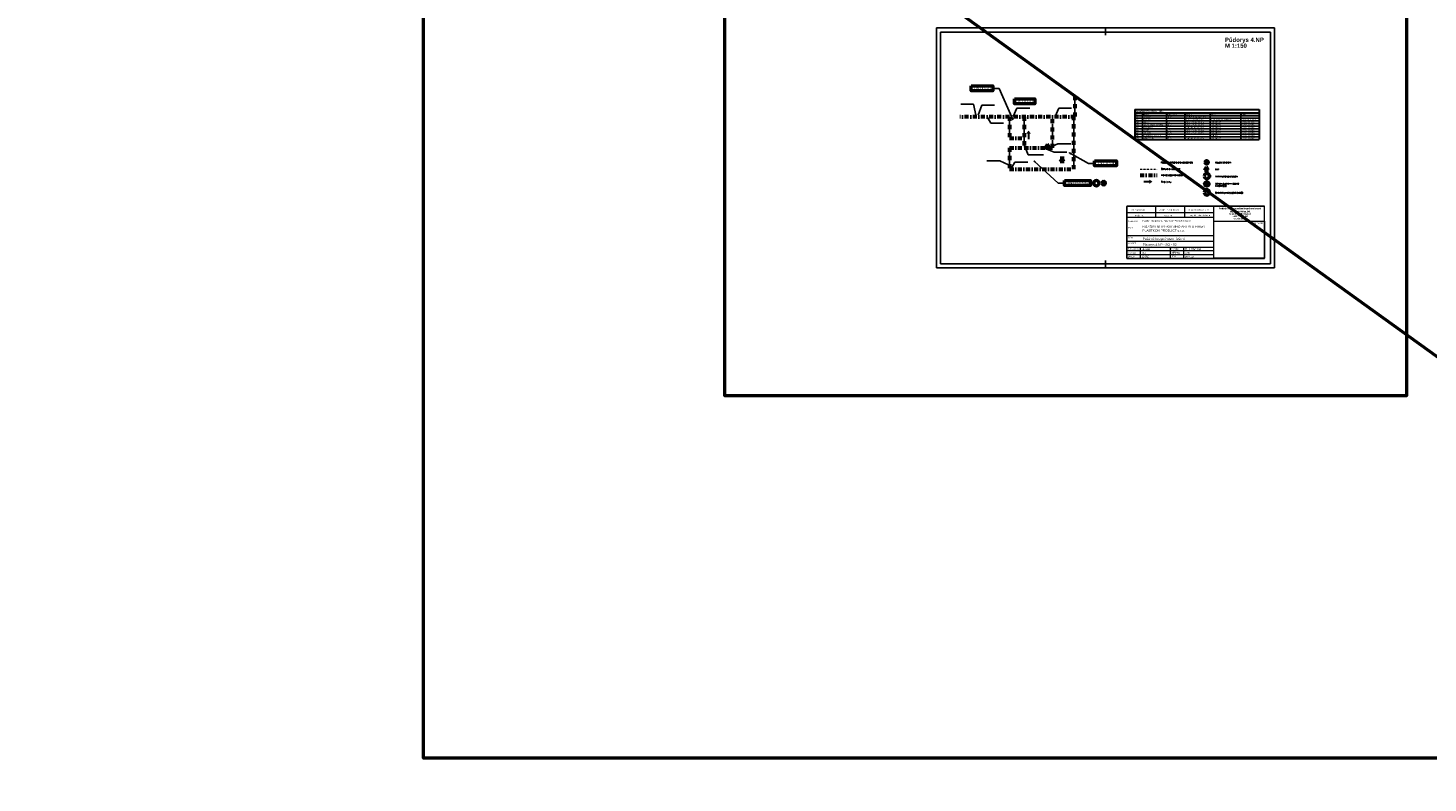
# Model space of a CAD drawing. Header units: millimetres. Extents: x 2886542 to 7567581, y -792623 to 134766.
# Tile 15 of 256: x 3597966 to 3858992, y -605056 to -464197. Entities that reach past the tile are written whole.
import ezdxf

# ---------------------------------------------------------------- set-up
doc = ezdxf.new("R2010")
doc.units = ezdxf.units.MM
for name, pattern in [('ACAD_ISO04W100', [30, 24, -3, 0, -3]), ('ACAD_ISO12W100', [21, 12, -3, 0, -3, 0, -3]), ('DASHDOTX2', [50.8, 25.4, -12.7, 0, -12.7])]:
    doc.linetypes.add(name, pattern=pattern)
doc.layers.add('CKTABULKY', color=7, linetype='Continuous', lineweight=25)
doc.layers.add('Text obecně', color=7, linetype='Continuous', lineweight=25)
doc.layers.add('LEGENDA', color=30, linetype='Continuous')
doc.layers.add('požárničina', color=10, linetype='Continuous')
doc.styles.add('ARIAL', font='arial.ttf')
doc.styles.add('ARIELCE', font='arialbd.ttf')
doc.styles.add('ROMANT', font='romant')
doc.styles.get("Standard").update_dxf_attribs({"font": 'arial.ttf'})
doc.styles.add('TABULKY', font='ic-simplex.shx', dxfattribs={"width": 0.8})
doc.dimstyles.new('úhlová', dxfattribs={"dimscale": 0.2, "dimtxt": 2.5, "dimasz": 1.5, "dimexe": 0, "dimexo": 3, "dimgap": 1, "dimtad": 1, "dimdec": 0, "dimzin": 0, "dimdsep": 46, "dimtxsty": 'ROMANT', "dimcen": 5, "dimclrd": 256, "dimclre": 256, "dimclrt": 7, "dimadec": 1, "dimazin": 0, "dimtfac": 1, "dimtdec": 0, "dimtix": 1, "dimtmove": 2, "dimatfit": 3, "dimfxl": 0, "dimtvp": 2, "dimtolj": 1, "dimtzin": 0, "dimarcsym": 0})

msp = doc.modelspace()

# ---------------------------------------------------------------- hatches: boundary and pattern name
at = {"layer": 'požárničina', "linetype": 'ACAD_ISO04W100', "lineweight": 50, "ltscale": 50, "extrusion": (0, 0, -1)}
h = msp.add_hatch(color=256, dxfattribs=at)
h.paths.add_polyline_path([(-3784325.2, -483896.5), (-3784325.2, -484961.4), (-3784704.8, -484961.4), (-3784704.8, -483896.5)])
h.paths.add_polyline_path([(-3784089.7, -483896.5), (-3784325.2, -483896.5), (-3784704.8, -483896.5), (-3784940.4, -483896.5), (-3784515, -483312)])
h = msp.add_hatch(color=256, dxfattribs=at)
h.paths.add_polyline_path([(-3807016.5, -492685.5), (-3805951.5, -492685.5), (-3805951.5, -493065.1), (-3807016.5, -493065.1)])
h.paths.add_polyline_path([(-3807016.5, -492449.9), (-3807016.5, -492685.5), (-3807016.5, -493065.1), (-3807016.5, -493300.6), (-3807601, -492875.3)])

# ---------------------------------------------------------------- linework, layer by layer
at = {"layer": 'CKTABULKY', "color": 250, "lineweight": 30}
for p, q in [((3804322, -479407.5), (3827522, -479407.5)), ((3804322, -479407.5), (3804322, -480007.5)), ((3804322, -480007.5), (3804322, -480507.5)), ((3804322, -480007.5), (3805772, -480007.5)), ((3805772, -480007.5), (3810222, -480007.5)), ((3805772, -480007.5), (3805772, -480507.5)), ((3810222, -480007.5), (3813672, -480007.5)), ((3810222, -480007.5), (3810222, -480507.5)), ((3813672, -480007.5), (3818372, -480007.5)), ((3813672, -480007.5), (3813672, -480507.5)), ((3818372, -480007.5), (3824072, -480007.5)), ((3818372, -480007.5), (3818372, -480507.5)), ((3824072, -480007.5), (3827522, -480007.5)), ((3824072, -480007.5), (3824072, -480507.5)), ((3827522, -479407.5), (3827522, -480007.5)), ((3827522, -480007.5), (3827522, -480507.5)), ((3827522, -480007.5), (3827522, -480507.5)), ((3804322, -480507.5), (3804322, -485007.5)), ((3804322, -480507.5), (3805772, -480507.5)), ((3805772, -480507.5), (3810222, -480507.5)), ((3810222, -480507.5), (3813672, -480507.5)), ((3813672, -480507.5), (3818372, -480507.5)), ((3818372, -480507.5), (3824072, -480507.5)), ((3824072, -480507.5), (3827522, -480507.5)), ((3827522, -480507.5), (3827522, -485007.5)), ((3804322, -485007.5), (3805772, -485007.5)), ((3805772, -485007.5), (3810222, -485007.5)), ((3810222, -485007.5), (3813672, -485007.5)), ((3813672, -485007.5), (3818372, -485007.5)), ((3818372, -485007.5), (3824072, -485007.5)), ((3824072, -485007.5), (3827522, -485007.5))]:
    msp.add_line(p, q, dxfattribs=at)
at = {"layer": 'CKTABULKY', "color": 250}
for p, q in [((3804322, -481007.5), (3805772, -481007.5)), ((3804322, -481507.5), (3805772, -481507.5)), ((3804322, -482007.5), (3805772, -482007.5)), ((3804322, -482507.5), (3805772, -482507.5)), ((3805772, -480507.5), (3805772, -485007.5)), ((3805772, -481007.5), (3810222, -481007.5)), ((3805772, -481507.5), (3810222, -481507.5)), ((3805772, -482007.5), (3810222, -482007.5)), ((3805772, -482507.5), (3810222, -482507.5)), ((3810222, -480507.5), (3810222, -485007.5)), ((3810222, -481007.5), (3813672, -481007.5)), ((3810222, -481507.5), (3813672, -481507.5)), ((3810222, -482007.5), (3813672, -482007.5)), ((3810222, -482507.5), (3813672, -482507.5)), ((3813672, -480507.5), (3813672, -485007.5)), ((3813672, -481007.5), (3818372, -481007.5)), ((3813672, -481507.5), (3818372, -481507.5)), ((3813672, -482007.5), (3818372, -482007.5)), ((3813672, -482507.5), (3818372, -482507.5)), ((3818372, -480507.5), (3818372, -485007.5)), ((3818372, -481007.5), (3824072, -481007.5)), ((3818372, -481507.5), (3824072, -481507.5)), ((3818372, -482007.5), (3824072, -482007.5)), ((3818372, -482507.5), (3824072, -482507.5)), ((3824072, -480507.5), (3824072, -485007.5)), ((3824072, -481007.5), (3827522, -481007.5)), ((3824072, -481507.5), (3827522, -481507.5)), ((3824072, -482007.5), (3827522, -482007.5)), ((3824072, -482507.5), (3827522, -482507.5)), ((3827522, -480507.5), (3827522, -485007.5)), ((3804322, -483007.5), (3805772, -483007.5)), ((3804322, -483507.5), (3805772, -483507.5)), ((3804322, -484007.5), (3805772, -484007.5)), ((3804322, -484507.5), (3805772, -484507.5)), ((3805772, -483007.5), (3810222, -483007.5)), ((3805772, -483507.5), (3810222, -483507.5)), ((3805772, -484007.5), (3810222, -484007.5)), ((3805772, -484507.5), (3810222, -484507.5)), ((3810222, -483007.5), (3813672, -483007.5)), ((3810222, -483507.5), (3813672, -483507.5)), ((3810222, -484007.5), (3813672, -484007.5)), ((3810222, -484507.5), (3813672, -484507.5)), ((3813672, -483007.5), (3818372, -483007.5)), ((3813672, -483507.5), (3818372, -483507.5)), ((3813672, -484007.5), (3818372, -484007.5)), ((3813672, -484507.5), (3818372, -484507.5)), ((3818372, -483007.5), (3824072, -483007.5)), ((3818372, -483507.5), (3824072, -483507.5)), ((3818372, -484007.5), (3824072, -484007.5)), ((3818372, -484507.5), (3824072, -484507.5)), ((3824072, -483007.5), (3827522, -483007.5)), ((3824072, -483507.5), (3827522, -483507.5)), ((3824072, -484007.5), (3827522, -484007.5)), ((3824072, -484507.5), (3827522, -484507.5))]:
    msp.add_line(p, q, dxfattribs=at)
at = {"layer": 'LEGENDA', "color": 7, "lineweight": 9}
for p, q in [((3802812.9, -497446.2), (3802812.9, -507178.3)), ((3828516.3, -497446.2), (3802812.9, -497446.2)), ((3828489.3, -497473.2), (3802839.9, -497473.2)), ((3802839.9, -507151.3), (3802839.9, -497473.2)), ((3808239.8, -499572), (3808239.8, -497473.2)), ((3813639.6, -499572), (3813639.6, -497473.2)), ((3819039.5, -507151.3), (3819039.5, -497473.2)), ((3828489.3, -507151.3), (3828489.3, -497473.2)), ((3828516.3, -507178.3), (3828516.3, -497446.2)), ((3819039.5, -498668.8), (3802839.9, -498668.8)), ((3819039.5, -499572), (3802839.9, -499572)), ((3819039.5, -500210.3), (3828489.3, -500210.3)), ((3805339.5, -505126.3), (3805339.5, -507151.3)), ((3810890.3, -505126.3), (3810890.3, -507148.7)), ((3813389.9, -505126.3), (3813389.9, -507148.7)), ((3802812.9, -507178.3), (3828516.3, -507178.3)), ((3802839.9, -506476.3), (3810890.3, -506476.3)), ((3802839.9, -507151.3), (3828489.3, -507151.3)), ((3810890.3, -506473.7), (3819039.5, -506473.7)), ((3815889.6, -506473.7), (3815939, -506473.7))]:
    msp.add_line(p, q, dxfattribs=at)
for points in [[(3819039.5, -500210.3), (3828489.3, -500210.3), (3828489.3, -507151.3), (3819039.5, -507151.3)], [(3819069.5, -500240.3), (3828459.3, -500240.3), (3828459.3, -507121.3), (3819069.5, -507121.3)]]:
    msp.add_lwpolyline(points, close=True, dxfattribs=at)
at = {"layer": 'požárničina', "color": 1, "linetype": 'Continuous', "lineweight": 50}
msp.add_line((2949995.6, 130391.9), (4210305.7, -777312.6), dxfattribs=at)
at = {"layer": 'požárničina', "linetype": 'DASHDOTX2', "lineweight": 60, "ltscale": 30}
for p, q in [((3793158.1, -476891.2), (3793158.1, -480758.9)), ((3793158.1, -480758.9), (3771687.1, -480758.9)), ((3780988.6, -480758.9), (3780988.6, -484756.7)), ((3783720.8, -480758.9), (3783720.8, -486553.5)), ((3788959.2, -486553.5), (3788959.2, -480758.9)), ((3792988.6, -490553.5), (3792988.6, -480758.9)), ((3780988.6, -484753.5), (3783720.8, -484753.5)), ((3780988.6, -486553.5), (3783720.8, -486553.5)), ((3780988.6, -486553.5), (3780988.6, -490553.5)), ((3783720.8, -486553.5), (3788959.2, -486553.5)), ((3780988.6, -490553.5), (3792988.6, -490553.5))]:
    msp.add_line(p, q, dxfattribs=at)
at = {"layer": 'požárničina', "linetype": 'ACAD_ISO04W100', "lineweight": 50, "ltscale": 50, "extrusion": (0, 0, -1)}
for p, q in [((3787666.4, -486473.8), (3788031.5, -485866.9)), ((3787666.4, -486473.8), (3788396.7, -486473.8)), ((3788396.7, -486473.8), (3788031.5, -485866.9)), ((3790418, -488423.7), (3791148.4, -488423.7)), ((3790418, -489124.4), (3790783.2, -488517.5)), ((3790418, -488517.5), (3791148.4, -488517.5)), ((3790418, -489124.4), (3791148.4, -489124.4)), ((3791148.4, -489124.4), (3790783.2, -488517.5)), ((3817331, -490737.9), (3817696.2, -490131.1)), ((3818062.7, -489639.2), (3817364.1, -488829.7)), ((3817385.2, -489639.2), (3818083.8, -488829.7)), ((3818061.4, -490737.9), (3817696.2, -490131.1)), ((3798874, -493538.8), (3798175.3, -492729.4)), ((3798196.4, -493538.8), (3798895.1, -492729.4)), ((3817331, -490737.9), (3818061.4, -490737.9))]:
    msp.add_line(p, q, dxfattribs=at)
at = {"layer": 'požárničina', "linetype": 'ACAD_ISO12W100', "lineweight": 0, "ltscale": 30, "extrusion": (0, 0, -1)}
msp.add_line((3805333.2, -490511.7, 5485), (3808495.9, -490511.7, 5485), dxfattribs=at)
at = {"layer": 'požárničina', "linetype": 'DASHDOTX2', "lineweight": 60, "ltscale": 30, "extrusion": (0, 0, -1)}
msp.add_line((3805333.2, -491677.1, 5485), (3808495.9, -491677.1, 5485), dxfattribs=at)
at = {"layer": 'požárničina', "color": 1, "linetype": 'Continuous', "lineweight": 50}
for points in [[(3671686.7, -81781.5), (4309388.5, -81781.5), (4309388.5, -600394.2), (3671686.7, -600394.2)], [(3727892.2, -315519), (3854958.1, -315519), (3854958.1, -532803.7), (3727892.2, -532803.7)], [(3773813.4, -475012.8), (3777875.8, -475012.8), (3777873.1, -475943.5), (3773813.4, -475943.5)], [(3781913.2, -477407.8), (3785711, -477407.8), (3785711, -478338.6), (3781913.2, -478338.6)], [(3796833.8, -488999.4), (3800896.2, -488999.4), (3800893.5, -489930.1), (3796833.8, -489930.1)], [(3791211.7, -492681), (3796076.9, -492681), (3796076.9, -493611.7), (3791211.7, -493611.7)]]:
    msp.add_lwpolyline(points, close=True, dxfattribs=at)
at = {"layer": 'požárničina', "lineweight": 50, "ltscale": 50, "extrusion": (0, 0, -1)}
for centre, radius in [((-3817723.9, -489246.7), 328), ((-3797163.8, -493146.3), 492), ((-3798535.2, -493146.3), 328), ((-3817752.1, -491827.4), 492), ((-3817764.8, -494874.5, -8127.5), 492)]:
    msp.add_circle(centre, radius, dxfattribs=at)
at = {"layer": 'požárničina', "lineweight": 50, "ltscale": 50}
msp.add_circle((3817747.7, -493310, 9498.8), 395.4, dxfattribs=at)
at = {"layer": 'požárničina', "linetype": 'ACAD_ISO04W100', "lineweight": 9, "ltscale": 50}
for points in [[(3817675.6, -493552.2, 9498.8), (3817595.4, -493420.6, 9498.8), (3817571.2, -493233.1, 9498.8), (3817687.7, -493100, 9498.8), (3817651.4, -493033.4, 9498.8)], [(3817651.4, -493033.4, 9498.8), (3817737.7, -493092.4, 9498.8), (3817686.2, -493222.5, 9498.8), (3817662, -493296.6, 9498.8), (3817716.5, -493431.2, 9498.8), (3817713.4, -493543.2, 9498.8), (3817675.6, -493552.2, 9498.8)], [(3817728.3, -493523.3, 9498.8), (3817754.3, -493427.6, 9498.8), (3817711.1, -493319.7, 9498.8), (3817732.7, -493282.5, 9498.8), (3817754.3, -493265.4, 9498.8), (3817750.6, -493307.8, 9498.8), (3817748.3, -493350.3, 9498.8), (3817785.6, -493441, 9498.8), (3817719.3, -493544.5, 9498.8)], [(3817854.8, -493564, 9498.8), (3817827.7, -493465, 9498.8), (3817799.2, -493355.5, 9498.8), (3817845.8, -493309.1, 9498.8), (3817788.7, -493229.6, 9498.8), (3817832.2, -493250.6, 9498.8), (3817887.3, -493331, 9498.8), (3817828.8, -493375.4, 9498.8), (3817845.8, -493430.9, 9498.8), (3817861.4, -493471.6, 9498.8), (3817851.8, -493560.4, 9498.8)], [(3817852.7, -493564.3, 9498.8), (3817948, -493396.4, 9498.8), (3817887.5, -493281.5, 9498.8), (3817827, -493180.1, 9498.8), (3817905.7, -493080.3, 9498.8), (3817940.5, -493054.6, 9498.8)], [(3817940.5, -493054.6, 9498.8), (3817898.1, -493183.2, 9498.8), (3817979.8, -493322.3, 9498.8), (3817955.2, -493470.9, 9498.8), (3817852.7, -493564.3, 9498.8)]]:
    msp.add_spline(points, degree=3, dxfattribs=at)
at = {"layer": 'Text obecně'}
for p, q in [((3767368.5, -464196.9), (3830367, -464196.9)), ((3767368.5, -464196.9), (3830367, -464196.9)), ((3798867.8, -464196.9), (3767368.5, -464196.9)), ((3767368.5, -464196.9), (3767368.5, -508945.9)), ((3798867.8, -464196.9), (3798867.8, -465546.1)), ((3798867.8, -464196.9), (3830367, -464196.9)), ((3830367, -464196.9), (3830367, -508945.9)), ((3768118.5, -464946.9), (3798867.8, -464946.9)), ((3798867.8, -464946.9), (3768118.5, -464946.9)), ((3798867.8, -464946.9), (3768118.5, -464946.9)), ((3768118.5, -464946.9), (3798867.8, -464946.9)), ((3798867.8, -464946.9), (3768118.5, -464946.9)), ((3798867.8, -464946.9), (3768118.5, -464946.9)), ((3768118.5, -464946.9), (3798867.8, -464946.9)), ((3798867.8, -464946.9), (3768118.5, -464946.9)), ((3798867.8, -464946.9), (3768118.5, -464946.9)), ((3768118.5, -464946.9), (3798867.8, -464946.9)), ((3798867.8, -464946.9), (3768118.5, -464946.9)), ((3798867.8, -464946.9), (3768118.5, -464946.9)), ((3768118.5, -464946.9), (3798867.8, -464946.9)), ((3798867.8, -464946.9), (3768118.5, -464946.9)), ((3798867.8, -464946.9), (3768118.5, -464946.9)), ((3768118.5, -464946.9), (3768118.5, -508195.9)), ((3768118.5, -464946.9), (3768118.5, -508195.9)), ((3768118.5, -464946.9), (3768118.5, -508195.9)), ((3829617, -464946.9), (3798867.8, -464946.9)), ((3798867.8, -464946.9), (3829617, -464946.9)), ((3798867.8, -464946.9), (3829617, -464946.9)), ((3829617, -464946.9), (3829617, -508195.9)), ((3829617, -464946.9), (3829617, -508195.9)), ((3829617, -464946.9), (3829617, -508195.9)), ((3767368.5, -508945.9), (3830367, -508945.9)), ((3768118.5, -508195.9), (3829617, -508195.9)), ((3798867.8, -508945.9), (3798867.8, -507596.7))]:
    msp.add_line(p, q, dxfattribs=at)
at = {"layer": 'Text obecně', "lineweight": 9}
for p, q in [((3819039.5, -502988.4), (3802839.9, -502988.4)), ((3819039.5, -505126.3), (3802799.4, -505126.3)), ((3819039.5, -504057.4), (3802839.9, -504057.4)), ((3819039.5, -505801.3), (3802839.9, -505801.3))]:
    msp.add_line(p, q, dxfattribs=at)

# ---------------------------------------------------------------- texts
at = {"color": 250, "lineweight": 9, "extrusion": (0, 0, -1), "style": 'ARIELCE', "text_generation_flag": 2}
for s, height, p in [('Půdorys 4.NP ', 798.505, (-3821129, -466803.9)), ('M 1:150', 798.5, (-3821129, -467899.8))]:
    msp.add_text(s, height=height, dxfattribs=at).set_placement(p)
at = {"color": 7, "lineweight": 9, "width": 550242.399, "attachment_point": 1, "style": 'ROMANT'}
for s, insert, char_height in [('Požadovaná/stanovená pož.odolnost', (3809218.8, -489166.3, 5485), 236.191), ('Odstupová vzdálenost', (3809251.8, -490364.4, 5485), 236.191), ('Nouzové osvětlení', (3819334.7, -489162.4, 5485), 236.191), ('PHP ', (3819334.7, -490464.4, 5485), 236.19), ('Směr úniku', (3809251.8, -492793.6, 5485), 236.19), ('Hranice požárních úseků', (3809251.8, -491529.8, 5485), 236.191), ('Vnitřní hydrantový systém', (3819334.7, -491768.4, 5485), 236.191), ('Zařízení autonomní detekce\\Pa signalizace', (3819347.4, -493117.9, 13612.6), 236.191), ('Chráněná úniková cesta (A,B,C)', (3819347.4, -494815.6, 13612.6), 236.191)]:
    msp.add_mtext(s, dxfattribs=dict(at, insert=insert, char_height=char_height))
at = {"layer": 'CKTABULKY', "color": 250, "style": 'TABULKY'}
for s, height, p in [('Číslo', 250, (3804422, -480382.5)), ('LEGENDA MÍSTNOSTÍ 4NP', 300, (3804422, -479857.5)), ('Jméno', 250, (3805872, -480382.5)), ('Plocha [m²]', 250, (3810322, -480382.5)), ('Podlaha', 250, (3813772, -480382.5)), ('Stěny', 250, (3818472, -480382.5)), ('Strop', 250, (3824172, -480382.5)), ('401', 250, (3804422, -480882.5)), ('402', 250, (3804422, -481382.5)), ('403', 250, (3804422, -481882.5)), ('404', 250, (3804422, -482382.5)), ('405', 250, (3804422, -482882.5)), ('TERASA', 250, (3805872, -480882.5)), ('SKLAD', 250, (3805872, -481882.5)), ('ZÁVĚTŘÍ', 250, (3805872, -481382.5)), ('OBCHODNÍ ODDĚLENÍ', 250, (3805872, -482382.5)), ('KOUPELNA', 250, (3805872, -482882.5)), ('40,19', 250, (3810322, -480882.5)), ('4,11', 250, (3810322, -481382.5)), ('55,12', 250, (3810322, -482382.5)), ('9,84', 250, (3810322, -481882.5)), ('6,35', 250, (3810322, -482882.5)), ('VINYLOVÁ PODLAHA', 250, (3813772, -481882.5)), ('VINYLOVÁ PODLAHA', 250, (3813772, -482382.5)), ('ZATRAVNĚNÍ, DLAŽBA', 250, (3813772, -480882.5)), ('BETONOVÁ DLAŽBA', 250, (3813772, -481382.5)), ('KERAMICKÁ DLAŽBA', 250, (3813772, -482882.5)), ('TEPELNĚ IZOLAČNÍ PANEL', 250, (3818472, -481382.5)), ('SDK DESKA', 250, (3818472, -481882.5)), ('SDK DESKA', 250, (3818472, -482382.5)), ('SDK DESKA', 250, (3818472, -482882.5)), ('STŘEŠNÍ PLÁŠŤ', 250, (3824172, -481382.5)), ('SDK PODHLED', 250, (3824172, -481882.5)), ('SDK PODHLED', 250, (3824172, -482382.5)), ('SDK PODHLED', 250, (3824172, -482882.5)), ('406', 250, (3804422, -483382.5)), ('407', 250, (3804422, -483882.5)), ('408', 250, (3804422, -484382.5)), ('409', 250, (3804422, -484882.5)), ('VÝTAHOVÁ ŠACHTA', 250, (3805872, -484382.5)), ('SCHODIŠTĚ', 250, (3805872, -484882.5)), ('CHODBA', 250, (3805872, -483882.5)), ('ŠATNA', 250, (3805872, -483382.5)), ('5,77', 250, (3810322, -483382.5)), ('2,55', 250, (3810322, -484382.5)), ('12,28', 250, (3810322, -483882.5)), ('13,02', 250, (3810322, -484882.5)), ('VINYLOVÁ PODLAHA', 250, (3813772, -483382.5)), ('VINYLOVÁ PODLAHA', 250, (3813772, -483882.5)), ('KERAMICKÁ DLAŽBA', 250, (3813772, -484882.5)), ('SDK DESKA', 250, (3818472, -483382.5)), ('SDK DESKA', 250, (3818472, -483882.5)), ('SDK DESKA', 250, (3818472, -484882.5)), ('OMÍTKA', 250, (3818472, -484382.5)), ('SDK PODHLED', 250, (3824172, -483382.5)), ('SDK PODHLED', 250, (3824172, -483882.5)), ('SDK PODHLED', 250, (3824172, -484382.5)), ('SDK PODHLED', 250, (3824172, -484882.5))]:
    msp.add_text(s, height=height, dxfattribs=at).set_placement(p)
at = {"layer": 'LEGENDA', "color": 7, "lineweight": 9, "style": 'ARIAL'}
for s, height, p in [('VYPRACOVAL', 269.99, (3803689.6, -498286.6)), ('ZODP. PROJEKTANT', 269.993, (3808906.2, -498283)), ('VEDOUCÍ PROJEKTU', 269.993, (3814280, -498283)), ('INVESTOR', 269.99, (3803023.2, -500387.6)), ('Hollan M.', 269.99, (3804334.5, -499329.2)), ('Hollan M.', 269.99, (3809734.3, -499329.2)), ('Ing. Miroslav Svoboda', 269.993, (3814619.6, -499286)), ('ČÍSLO PARÉ', 269.99, (3825888.7, -500755.8)), ('AKCE', 269.99, (3803010.5, -501592.5)), ('ČÁST', 269.99, (3803063.6, -503456.9)), ('VÝKRES', 269.99, (3803063.6, -504525.9)), ('Č.ZAKÁZKY', 269.99, (3803027.2, -505657.5)), ('FORMÁT', 269.99, (3803032.9, -506304.6)), ('2A4', 269.99, (3805644.7, -506306.2)), ('151/2015', 269.99, (3805628.7, -505605.7)), ('MĚŘÍTKO', 269.99, (3811081.4, -506284.3)), ('Č.VÝKR.', 269.99, (3811096.3, -505576.3)), ('1:150', 269.99, (3813637.3, -506274.9)), ('DATUM', 269.99, (3803054.2, -506981.4)), ('12/2015', 269.99, (3805654.5, -506957.5)), ('ÚČEL', 269.99, (3811081.4, -506939.7)), ('DUR+DSP', 269.99, (3813658.2, -506977.4))]:
    msp.add_text(s, height=height, dxfattribs=at).set_placement(p)
at = {"layer": 'LEGENDA', "color": 7, "lineweight": 9, "style": 'ARIAL', "width": 0.8}
for s, height, p in [('Požárně bezpečnostní řešení', 431.989, (3805783, -503748.9)), ('Půdorys 4.NP - SO - 02', 431.989, (3805783, -504817.8)), ('D.1.3b/104', 431.99, (3813678.7, -505687.9))]:
    msp.add_text(s, height=height, dxfattribs=at).set_placement(p)
at = {"layer": 'LEGENDA', "color": 7, "lineweight": 9, "attachment_point": 1, "style": 'ARIAL'}
for s, insert, char_height, width in [('{\\fArial|b1|i0|c238|p34;\\W5.2075;\\T0.95;  \\W1;Projekční činnost v požární bezpečnosti staveb\\P\\H0.28571x;\\W9.6431;                   \\W1;\\P\\H3.5x;\\W8.1186;    \\W1;Ing. Marek Hollan, DiS.\\P\\fArial|b0|i0|c238|p34;\\W7.6382;    \\W1;hollan.marek@seznam.cz\\P\\W9.2554;    \\W1;+420 777 587 443\\P\\W9.7463;    \\W1;www.hollan.info}', (3818999.2, -497737.1), 262.493, 9748), ('{\\fArial|b0|i0|c238|p34;\\C0;Plastkon product s.r.o., Hlavní 147, 790 84 Mikulovice}', (3805759.7, -500041.5, 12667.9), 269.993, 18615.936), ('{\\fArial|b0|i0|c238|p34;ROZŠÍŘENÍ VÝROBNÍHO AREÁLU FIRMY\\PPLASTKON PRODUCT s.r.o.\\H1.0808x; }', (3805747.7, -501048.6), 431.989, 20330.645)]:
    msp.add_mtext(s, dxfattribs=dict(at, insert=insert, char_height=char_height, width=width))
at = {"layer": 'LEGENDA', "color": 252, "lineweight": 9, "insert": (3819014.3, -497742.6), "char_height": 262.493, "width": 9748, "attachment_point": 1, "style": 'ARIAL'}
msp.add_mtext('{\\fArial|b1|i0|c238|p34;\\W5.2075;\\T0.95;  \\W1;Projekční činnost v požární bezpečnosti staveb\\P\\H0.28571x;\\W9.6431;                   \\W1;\\P\\H3.5x;\\W8.1186;    \\W1;Ing. Marek Hollan, DiS.\\P\\fArial|b0|i0|c238|p34;\\W7.6382;    \\W1;hollan.marek@seznam.cz\\P\\W9.2554;    \\W1;+420 777 587 443\\P\\W9.7463;    \\W1;www.hollan.info}', dxfattribs=at)
at = {"layer": 'požárničina', "linetype": 'DASHDOTX2', "lineweight": 50, "ltscale": 30, "char_height": 526.848, "width": 4917.595, "attachment_point": 1}
for s, insert in [('{\\fTimes New Roman|b0|i0|c238|p18;1N1.07-III.}', (3774301.4, -475194.3)), ('{\\fTimes New Roman|b0|i0|c238|p18;1N1.01-III.}', (3782109.8, -477589.3)), ('{\\fTimes New Roman|b0|i0|c238|p18;1N1.07-III.}', (3797321.8, -489180.9)), ('{\\fTimes New Roman|b0|i0|c238|p18;1N1.02/N4-II.}', (3791699.7, -492862.5))]:
    msp.add_mtext(s, dxfattribs=dict(at, insert=insert))
at = {"layer": 'požárničina', "lineweight": 50, "char_height": 367.408, "width": 2378.965, "attachment_point": 1}
for s, insert in [('{\\Ftxt,bigfont|c238;\\W4.8403; \\W1;A}', (3795984.1, -492987)), ('{\\Ftxt,bigfont|c238;\\W4.8403; \\W1;H}', (3816572.4, -491668.1)), ('{\\Ftxt,bigfont|c238;\\W4.8403; \\W1;A}', (3816585.2, -494715.2, 8127.5))]:
    msp.add_mtext(s, dxfattribs=dict(at, insert=insert))

# ---------------------------------------------------------------- leaders
at = {"layer": 'požárničina'}
for points, override in [([(3781563.1, -481255.4), (3779031.2, -475478.1), (3777875.8, -475478.1)], {"dimasz": 1500, "dimgap": 1, "dimtad": 0, "dimldrblk": 'Dot'}), ([(3774729.9, -480703.5), (3774258.4, -478434.2), (3771865.2, -478434.2)], {"dimasz": 1500, "dimgap": 1, "dimtad": 0}), ([(3775108.6, -480473.5), (3775784.3, -478607.1), (3778177.6, -478607.1)], {"dimasz": 1500, "dimgap": 1, "dimtad": 0}), ([(3781672.9, -480703.5), (3782351.4, -479128.1), (3784744.6, -479128.1)], {"dimasz": 1500, "dimgap": 1, "dimtad": 0}), ([(3789478, -480703.5), (3790156.4, -479128.1), (3792549.7, -479128.1)], {"dimasz": 1500, "dimgap": 1, "dimtad": 0}), ([(3776790.7, -480803.5), (3777457.7, -481954.5), (3779850.9, -481954.5)], {"dimasz": 1500, "dimgap": 1, "dimtad": 0}), ([(3783658.6, -485883.5), (3784473.2, -487862.4), (3787296.7, -487862.4)], {"dimasz": 1500, "dimgap": 1, "dimtad": 0}), ([(3787088.6, -486468.5), (3789265.8, -487392.9), (3791659.1, -487392.9)], {"dimasz": 1500, "dimgap": 1, "dimtad": 0}), ([(3789008.6, -486265.6), (3790003.6, -485803.1), (3792396.8, -485803.1)], {"dimasz": 1500, "dimgap": 1, "dimtad": 0}), ([(3792143.8, -487519.8), (3795678.4, -489464.8), (3796833.8, -489464.8)], {"dimasz": 1500, "dimgap": 1, "dimtad": 0, "dimldrblk": 'Dot'}), ([(3780773.6, -489741.2), (3779142.2, -488982.8), (3776749, -488982.8)], {"dimasz": 1500, "dimgap": 1, "dimtad": 0}), ([(3781301.6, -490418.9), (3781958.7, -489237.6), (3784352, -489237.6)], {"dimasz": 1500, "dimgap": 1, "dimtad": 0}), ([(3785585.9, -489046.9), (3790056.3, -493146.3), (3791211.7, -493146.3)], {"dimasz": 1500, "dimgap": 1, "dimtad": 0, "dimldrblk": 'Dot'})]:
    msp.add_leader(points, dimstyle='úhlová', override=override, dxfattribs=at)

doc.saveas('drawing.dxf')
